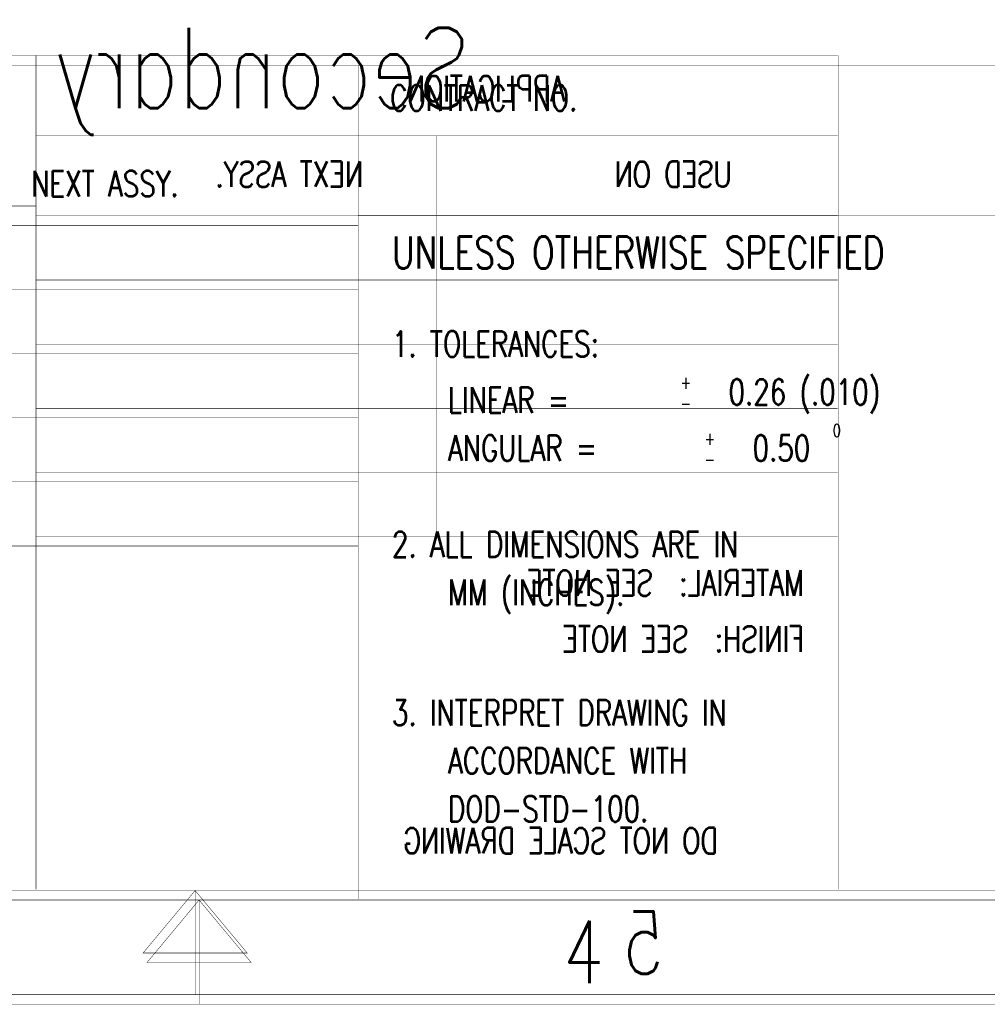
# Model space of a CAD drawing. Extents: x -4.8 to 11.7, y -3.6 to 8.1.
# Tile 18 of 53: x 3 to 5.3, y -2.6 to -0.3. Entities that reach past the tile are written whole.
import ezdxf
from ezdxf.enums import TextEntityAlignment as Align

# ---------------------------------------------------------------- set-up
doc = ezdxf.new("R2010")
doc.units = 0
for name, color, linetype in [('2D_LINE_129', 2, 'CONTINUOUS'), ('2D_LINE_130', 106, 'CONTINUOUS'), ('TEXT_129', 2, 'CONTINUOUS'), ('TEXT_130', 106, 'CONTINUOUS')]:
    doc.layers.add(name, color=color, linetype=linetype)
doc.styles.add('W0$00075', font='simplex', dxfattribs={"width": 0.75})
doc.styles.add('W0$001', font='simplex', dxfattribs={"width": 0.75})

# ---------------------------------------------------------------- blocks, each defined once
blk = doc.blocks.new('SMOOTH_0$001')
at = {"const_width": 0.0005}
blk.add_lwpolyline([(-0.00025, 0, 1), (0.00025, 0, 1)], format="xyb", close=True, dxfattribs=at)
blk = doc.blocks.new('DRAWING_89')
at = {"layer": '2D_LINE_130', "const_width": 0.001}
for points in [[(15.9061, -0.4699), (-0.5924, -0.4699), (-0.5924, 10.2056), (15.9061, 10.2056)], [(15.6787, -0.2272), (-0.3346, -0.2272), (-0.3346, 9.963), (15.6787, 9.963)], [(7.6569, -0.2272), (7.7782, -0.3728), (7.5356, -0.3728)]]:
    blk.add_lwpolyline(points, close=True, dxfattribs=at)
for points in [[(9.1542, 1.7188), (-0.3363, 1.7188)], [(7.286, -0.2242), (7.286, 1.7188)], [(9.1555, -0.2242), (9.1555, 1.7188)], [(9.1542, 1.5319), (7.286, 1.5319)], [(8.2201, 1.5319), (8.2201, 0.5978)], [(7.286, 1.3682), (5.3805, 1.3682)], [(9.1542, 1.3451), (7.286, 1.3451)], [(9.1542, 1.1957), (7.286, 1.1957)], [(9.1542, 1.0462), (7.286, 1.0462)], [(9.1542, 0.8967), (7.286, 0.8967)], [(9.1542, 0.7473), (7.286, 0.7473)], [(9.1542, 0.5978), (7.286, 0.5978)], [(7.6569, -0.4699), (7.6569, -0.2272)]]:
    blk.add_lwpolyline(points, dxfattribs=at)
at = {"layer": '2D_LINE_130'}
for p in [(7.286, 1.7188), (9.1542, 1.7188), (9.1555, 1.7188), (7.286, 1.5319), (8.2201, 1.5319), (9.1542, 1.5319), (7.286, 1.3682), (7.286, 1.3451), (9.1542, 1.3451), (7.286, 1.1957), (9.1542, 1.1957), (7.286, 1.0462), (9.1542, 1.0462), (7.286, 0.8967), (9.1542, 0.8967), (7.286, 0.7473), (9.1542, 0.7473), (7.286, 0.5978), (8.2201, 0.5978), (9.1542, 0.5978), (7.286, -0.2242), (7.6569, -0.2272), (7.6569, -0.2272), (9.1555, -0.2242), (7.5356, -0.3728), (7.7782, -0.3728), (7.6569, -0.4699)]:
    blk.add_blockref('SMOOTH_0$001', p, dxfattribs=at)
at = {"layer": 'TEXT_130', "style": 'W0$00075', "text_generation_flag": 2, "width": 0.75}
for s, height, p in [('APPLICATION', 0.059783, (8.5192, 1.612)), ('NEXT ASSY.', 0.05978, (8.0482, 1.4125)), ('USED ON', 0.05978, (8.9075, 1.4125)), ('MATERIAL:  SEE NOTE', 0.059783, (9.0757, 0.4597)), ('FINISH:  SEE NOTE', 0.059783, (9.0757, 0.329)), ('DO NOT SCALE DRAWING', 0.059783, (8.8749, -0.1411)), ('5', 0.1456, (8.7487, -0.4213))]:
    blk.add_text(s, height=height, dxfattribs=at).set_placement(p)
blk = doc.blocks.new('DRAWING_94')
at = {"layer": '2D_LINE_129', "const_width": 0.001}
blk.add_lwpolyline([(0, 0), (16.4985, 0), (16.4985, 10.6755), (0, 10.6755)], close=True, dxfattribs=at)
blk = doc.blocks.new('DRAWING_96')
at = {"layer": '2D_LINE_129', "const_width": 0.001}
blk.add_lwpolyline([(0, 0), (9.4905, 0)], dxfattribs=at)
blk = doc.blocks.new('DRAWING_117')
at = {"layer": '2D_LINE_129', "const_width": 0.001}
blk.add_lwpolyline([(0, 0), (16.0133, 0), (16.0133, 10.1903), (0, 10.1903)], close=True, dxfattribs=at)
blk = doc.blocks.new('DRAWING_133')
at = {"layer": '2D_LINE_129', "const_width": 0.001}
blk.add_lwpolyline([(0, 0), (1.8682, 0)], dxfattribs=at)
at = {"layer": '2D_LINE_129'}
for p in [(0, 0), (1.8682, 0)]:
    blk.add_blockref('SMOOTH_0$001', p, dxfattribs=at)
blk = doc.blocks.new('DRAWING_135')
at = {"layer": '2D_LINE_129', "const_width": 0.001}
blk.add_lwpolyline([(0, 0), (1.8682, 0)], dxfattribs=at)
at = {"layer": '2D_LINE_129'}
for p in [(0, 0), (1.8682, 0)]:
    blk.add_blockref('SMOOTH_0$001', p, dxfattribs=at)
blk = doc.blocks.new('DRAWING_136')
at = {"layer": '2D_LINE_129', "const_width": 0.001}
blk.add_lwpolyline([(0, 0), (1.8682, 0)], dxfattribs=at)
at = {"layer": '2D_LINE_129'}
for p in [(0, 0), (1.8682, 0)]:
    blk.add_blockref('SMOOTH_0$001', p, dxfattribs=at)
blk = doc.blocks.new('DRAWING_137')
at = {"layer": '2D_LINE_129', "const_width": 0.001}
blk.add_lwpolyline([(0, 0), (1.8682, 0)], dxfattribs=at)
at = {"layer": '2D_LINE_129'}
for p in [(0, 0), (1.8682, 0)]:
    blk.add_blockref('SMOOTH_0$001', p, dxfattribs=at)
blk = doc.blocks.new('DRAWING_138')
at = {"layer": '2D_LINE_129', "const_width": 0.001}
blk.add_lwpolyline([(0, 0), (1.8682, 0)], dxfattribs=at)
at = {"layer": '2D_LINE_129'}
for p in [(0, 0), (1.8682, 0)]:
    blk.add_blockref('SMOOTH_0$001', p, dxfattribs=at)
blk = doc.blocks.new('DRAWING_139')
at = {"layer": '2D_LINE_129', "const_width": 0.001}
blk.add_lwpolyline([(0, 0), (1.8682, 0)], dxfattribs=at)
at = {"layer": '2D_LINE_129'}
for p in [(0, 0), (1.8682, 0)]:
    blk.add_blockref('SMOOTH_0$001', p, dxfattribs=at)
blk = doc.blocks.new('DRAWING_140')
at = {"layer": '2D_LINE_129', "const_width": 0.001}
blk.add_lwpolyline([(0, 0), (0, 1.9429)], dxfattribs=at)
at = {"layer": '2D_LINE_129'}
for p in [(0, 1.9429), (0, 0)]:
    blk.add_blockref('SMOOTH_0$001', p, dxfattribs=at)
blk = doc.blocks.new('DRAWING_141')
at = {"layer": '2D_LINE_129', "const_width": 0.001}
blk.add_lwpolyline([(0, 0), (1.9056, 0)], dxfattribs=at)
at = {"layer": '2D_LINE_129'}
for p in [(0, 0), (1.9056, 0)]:
    blk.add_blockref('SMOOTH_0$001', p, dxfattribs=at)
blk = doc.blocks.new('DRAWING_162')
at = {"layer": '2D_LINE_129', "const_width": 0.001}
blk.add_lwpolyline([(0, 0), (-0.1213, -0.1456), (0.1213, -0.1456)], close=True, dxfattribs=at)
at = {"layer": '2D_LINE_129'}
for p in [(0, 0), (-0.1213, -0.1456), (0.1213, -0.1456)]:
    blk.add_blockref('SMOOTH_0$001', p, dxfattribs=at)
blk = doc.blocks.new('DRAWING_163')
at = {"layer": '2D_LINE_129', "const_width": 0.001}
blk.add_lwpolyline([(0, 0), (0, 0.2426)], dxfattribs=at)
at = {"layer": '2D_LINE_129'}
for p in [(0, 0.2426), (0, 0)]:
    blk.add_blockref('SMOOTH_0$001', p, dxfattribs=at)

msp = doc.modelspace()

# ---------------------------------------------------------------- block references
for name, p in [('DRAWING_89', (-4.2394, -2.1304)), ('DRAWING_94', (-4.8225, -2.6223)), ('DRAWING_117', (-4.5951, -2.3796)), ('DRAWING_96', (1.9294, -0.4337)), ('DRAWING_140', (3.7976, -2.3766)), ('DRAWING_141', (3.7976, -0.7842)), ('DRAWING_135', (1.9294, -0.8073)), ('DRAWING_136', (1.9294, -0.9568)), ('DRAWING_137', (1.9294, -1.1062)), ('DRAWING_138', (1.9294, -1.2557)), ('DRAWING_139', (1.9294, -1.4051)), ('DRAWING_133', (1.9294, -1.5546)), ('DRAWING_162', (3.4268, -2.3796)), ('DRAWING_163', (3.4268, -2.6223))]:
    msp.add_blockref(name, p)

# ---------------------------------------------------------------- texts
at = {"layer": 'TEXT_129', "style": 'W0$001', "width": 0.75}
for s, height, p in [('CONTRACT NO.', 0.059783, (3.8722, -0.5404)), ('NEXT ASSY.', 0.05978, (3.0355, -0.7399)), ('UNLESS OTHERWISE SPECIFIED', 0.074729, (3.8762, -0.908)), ('1. TOLERANCES:', 0.059783, (3.8762, -1.1135)), ('+', 0.0299, (4.5487, -1.1883)), ('0.26 (.010)', 0.059783, (4.6608, -1.2256)), ('LINEAR =', 0.05978, (4.0069, -1.2443)), ('-', 0.0299, (4.5487, -1.2367)), ('0', 0.0299, (4.9037, -1.3003)), ('ANGULAR =', 0.05978, (4.0069, -1.3564)), ('+', 0.0299, (4.6048, -1.319)), ('0.50', 0.05978, (4.7169, -1.3564)), ('-', 0.0299, (4.6048, -1.3674)), ('2. ALL DIMENSIONS ARE IN', 0.059783, (3.8762, -1.5806)), ('MM (INCHES).', 0.059783, (4.0069, -1.6927)), ('3. INTERPRET DRAWING IN', 0.059783, (3.8762, -1.9729)), ('ACCORDANCE WITH', 0.059783, (4.0069, -2.085)), ('DOD-STD-100.', 0.059783, (4.0069, -2.1971)), ('4', 0.1456, (4.2759, -2.5737))]:
    msp.add_text(s, height=height, dxfattribs=at).set_placement(p)
at = {"layer": 'TEXT_130', "style": 'W0$001', "text_generation_flag": 2, "width": 0.75}
msp.add_text('Secondary Side', height=0.186816, dxfattribs=at).set_placement((3.3306, -0.4404), align=Align.MIDDLE_CENTER)

doc.saveas('drawing.dxf')
